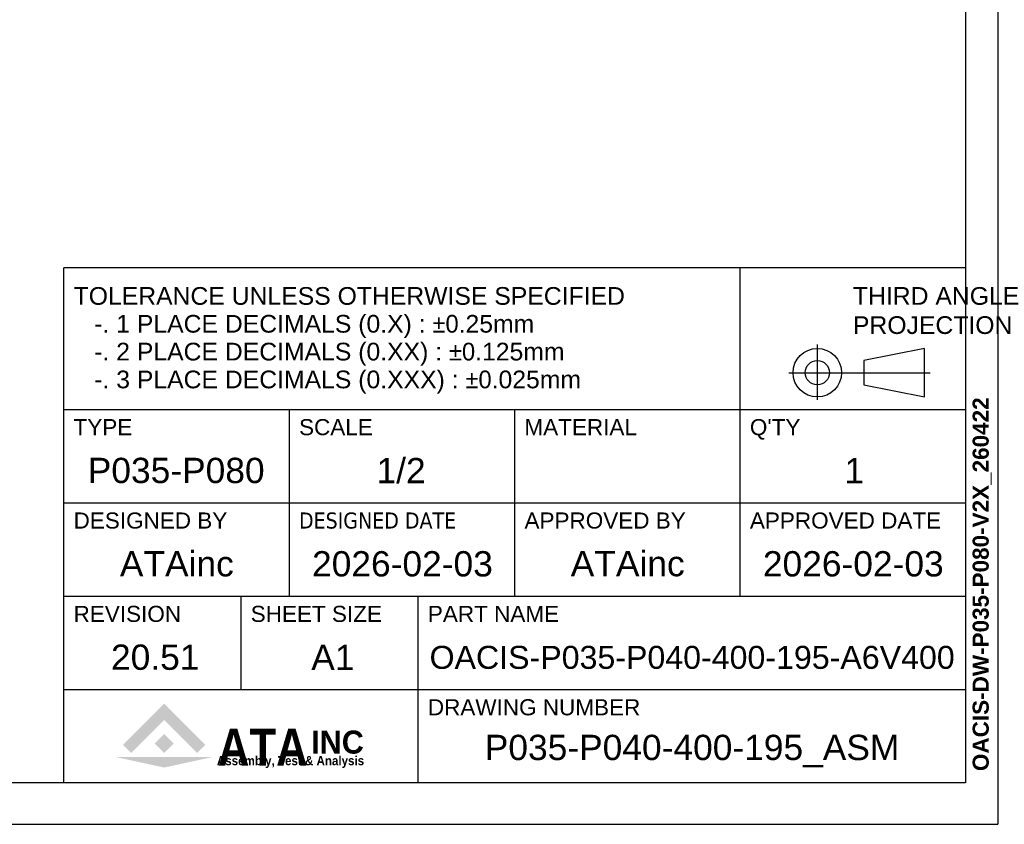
# Model space of a CAD drawing. Extents: x 12273 to 13958, y 12656 to 13854.
# Tile 7 of 21: x 13530 to 13958, y 12666 to 13016. Entities that reach past the tile are written whole.
import ezdxf
from ezdxf.enums import TextEntityAlignment as Align

# ---------------------------------------------------------------- set-up
doc = ezdxf.new("R2010")
doc.units = 0
doc.header["$LTSCALE"] = 25.4
doc.layers.get('0').update_dxf_attribs({"linetype": 'CONTINUOUS'})
doc.layers.add('ATA-TEXT', color=7, linetype='CONTINUOUS', lineweight=25)
doc.styles.add('주 문자 (ISO)', font='arial.ttf')

# ---------------------------------------------------------------- blocks, each defined once
blk = doc.blocks.new('ata-Title-A1-002')
for color, points in [(176, [(14.63, 6.49), (12.84, 8.28), (21.79, 17.23), (30.75, 8.28), (28.96, 6.49), (21.79, 13.66)]), (30, [(21.79, 10.66), (23.88, 8.57), (21.79, 6.49), (19.71, 8.57)]), (9, [(32.34, 5.64), (21.79, 3.34), (11.25, 5.64)])]:
    blk.add_hatch(color=color).paths.add_polyline_path(points)
at = {"color": 253}
for p, q in [((0, 0), (0, 112)), ((196, 112), (0, 112)), ((147, 40.6), (147, 112)), ((196, 112), (196, 0)), ((0, 81.2), (196, 81.2)), ((49, 40.6), (49, 81.2)), ((98, 40.6), (98, 81.2)), ((0, 60.9), (196, 60.9)), ((0, 40.6), (196, 40.6)), ((38.5, 20.3), (38.5, 40.6)), ((77, 0), (77, 40.6)), ((0, 20.3), (196, 20.3)), ((196, 0), (0, 0))]:
    blk.add_line(p, q, dxfattribs=at)
for p, q in [((163.75, 95.32), (163.75, 83.26)), ((187.03, 94.45), (173.85, 91.82)), ((187.03, 83.91), (187.03, 94.45)), ((173.85, 91.82), (173.85, 86.55)), ((157.57, 89.18), (188.27, 89.18)), ((173.85, 86.55), (187.03, 83.91)), ((0, 81.2), (196, 81.2))]:
    blk.add_line(p, q)
for radius in [5.27, 2.64]:
    blk.add_circle((163.75, 89.18), radius)
at = {"char_height": 3.85, "attachment_point": 1, "style": '주 문자 (ISO)'}
for s, insert, line_spacing_factor in [('TOLERANCE UNLESS OTHERWISE SPECIFIED\\P   -. 1 PLACE DECIMALS (0.X) : {\\fAIGDT|b0|i0|c2|p2;`0}.25mm\\P   -. 2 PLACE DECIMALS (0.XX) : {\\fAIGDT|b0|i0|c2|p2;`0}.125mm \\P   -. 3 PLACE DECIMALS (0.XXX) : {\\fAIGDT|b0|i0|c2|p2;`0}.025mm', (2.11, 107.8), 0.942857), ('THIRD ANGLE\\PPROJECTION', (171.5, 107.8), 0.987884)]:
    blk.add_mtext(s, dxfattribs=dict(at, insert=insert, line_spacing_factor=line_spacing_factor))
at = {"char_height": 3.5, "attachment_point": 1, "style": '주 문자 (ISO)'}
for s, insert in [("Q'TY", (149.1, 79.1)), ('TYPE', (2.1, 79.1)), ('SCALE', (51.11, 79.1)), ('MATERIAL', (100.1, 79.1)), ('DESIGNED BY', (2.1, 58.8)), ('{\\fTahoma|b0|i0|c0|p34;DESIGNED \\fTahoma|b0|i0|c129|p34;DATE}', (51.1, 58.8)), ('APPROVED BY', (100.11, 58.8)), ('APPROVED DATE', (149.1, 58.8)), ('REVISION', (2.1, 38.5)), ('SHEET SIZE', (40.6, 38.5)), ('PART NAME', (79.11, 38.5)), ('DRAWING NUMBER', (79.11, 18.2))]:
    blk.add_mtext(s, dxfattribs=dict(at, insert=insert))
at = {"color": 176, "insert": (33.46, 3.77), "char_height": 8, "width": 37.1563, "attachment_point": 7, "line_spacing_factor": 0.5, "style": '주 문자 (ISO)'}
blk.add_mtext('{\\fArial|b1|i0|c0|p34;\\W0.85;ATA}', dxfattribs=at)
at = {"color": 9, "style": '주 문자 (ISO)'}
for s, insert, char_height, attachment_point in [('{\\fArial|b1|i0|c0|p34;\\W0.95;INC}', (53.76, 6.3), 5, 7), ('{\\fArial|b1|i0|c0|p34;\\W0.9;Assembly, Test & Analysis}', (49.25, 5.84), 2, 2)]:
    blk.add_mtext(s, dxfattribs=dict(at, insert=insert, char_height=char_height, attachment_point=attachment_point))
at = {"style": '주 문자 (ISO)'}
for tag, p in [('TYPE_001', (24.5, 67.9)), ('SCALE_001', (73.5, 67.9)), ('MATERIAL_001', (122.5, 67.9)), ('QTY_001', (171.5, 67.9)), ('DESIGNED_BY_001', (24.5, 47.6)), ('APPROVED_BY_001', (122.5, 47.64)), ('APPROVED_DATE_001', (171.5, 47.6)), ('REVISION_001', (19.25, 27.3)), ('SHEET_SIZE_001', (57.75, 27.3)), ('PART_NAME_001', (136.5, 27.3)), ('DRAWING_NUMBER_001', (136.5, 7))]:
    blk.add_attdef(tag, text='', height=5.5, dxfattribs=at).set_placement(p, align=Align.MIDDLE_CENTER)
at = {"color": 7, "style": '주 문자 (ISO)'}
blk.add_attdef('DESIGNED_DATE_001', text='', height=5.5, dxfattribs=at).set_placement((73.5, 47.6), align=Align.MIDDLE_CENTER)
blk = doc.blocks.new('ata-Border-A1-002')
at = {"color": 253, "ltscale": 0.5}
for p in [(841, 594), (0, 0)]:
    blk.add_line(p, (841, 0), dxfattribs=at)
for p, q in [((834, 585), (834, 9)), ((834, 9), (7, 9))]:
    blk.add_line(p, q)

msp = doc.modelspace()

# ---------------------------------------------------------------- block references
at = {"xscale": 2, "yscale": 2, "zscale": 2}
msp.add_blockref('ata-Border-A1-002', (12273.4879337, 12666.3436961), dxfattribs=at)
ref = msp.add_blockref('ata-Title-A1-002', (13549.4879337, 12684.3436961), dxfattribs=dict(xscale=2, yscale=2, zscale=2))
ref.add_attrib('SCALE_001', '1/2', (13685.3889337, 12814.6491961), dxfattribs={"height": 11, "style": '주 문자 (ISO)'})
ref.add_attrib('TYPE_001', 'P035-P080', (13559.8559337, 12814.7151961), dxfattribs={"height": 11, "style": '주 문자 (ISO)'})
ref.add_attrib('DESIGNED_BY_001', 'ATAinc', (13573.8149337, 12774.1316961), dxfattribs={"height": 11, "style": '주 문자 (ISO)'})
ref.add_attrib('DESIGNED_DATE_001', '2026-02-03', (13657.3499337, 12774.1151961), dxfattribs={"color": 7, "height": 11, "style": '주 문자 (ISO)'})
ref.add_attrib('APPROVED_BY_001', 'ATAinc', (13769.8149337, 12774.2071956), dxfattribs={"height": 11, "style": '주 문자 (ISO)'})
ref.add_attrib('APPROVED_DATE_001', '2026-02-03', (13853.3499337, 12774.1151961), dxfattribs={"height": 11, "style": '주 문자 (ISO)'})
ref.add_attrib('PART_NAME_001', 'OACIS-P035-P040-400-195-A6V400', (13708.4429337, 12733.9436961), dxfattribs={"height": 10, "style": '주 문자 (ISO)'})
ref.add_attrib('DRAWING_NUMBER_001', 'P035-P040-400-195_ASM', (13732.4419337, 12694.2736961), dxfattribs={"height": 11, "style": '주 문자 (ISO)'})
ref.add_attrib('QTY_001', '1', (13888.7919337, 12814.6216961), dxfattribs={"height": 11, "style": '주 문자 (ISO)'})
ref.add_attrib('REVISION_001', '20.51', (13569.9644337, 12733.5151961), dxfattribs={"height": 11, "style": '주 문자 (ISO)'})
ref.add_attrib('SHEET_SIZE_001', 'A1', (13657.0074337, 12733.4216961), dxfattribs={"color": 7, "height": 11, "style": '주 문자 (ISO)'})

# ---------------------------------------------------------------- texts
at = {"layer": 'ATA-TEXT', "color": 7, "insert": (13944.5201359, 12689.4834959), "char_height": 3.5, "attachment_point": 1, "rotation": 90, "line_spacing_factor": 1.027748, "style": '주 문자 (ISO)'}
msp.add_mtext('{\\fArial|b1|i0|c129|p34;\\H2.00000x;OACIS-DW-P035-P080-V2X_260422}', dxfattribs=at)

doc.saveas('drawing.dxf')
